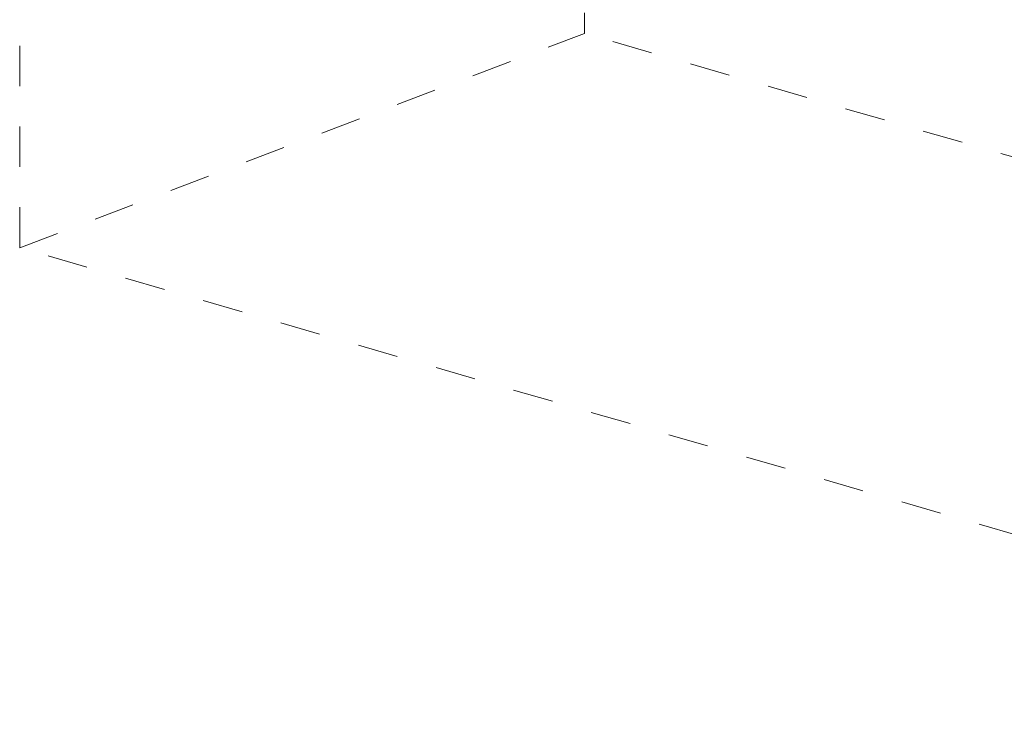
# Model space of a CAD drawing. Header units: millimetres. Extents: x 42289 to 77075, y 302 to 14468.
# Tile 26 of 41: x 67855 to 71512, y 302 to 2883. Entities that reach past the tile are written whole.
import ezdxf

# ---------------------------------------------------------------- set-up
doc = ezdxf.new("R2010")
doc.units = ezdxf.units.MM
doc.linetypes.add('ADSK_Скрыто', pattern=[300, 150, -150])
doc.layers.add('G-____-____-SYMB', color=111, linetype='ADSK_Скрыто', lineweight=20)

msp = doc.modelspace()

# ---------------------------------------------------------------- linework, layer by layer
at = {"layer": 'G-____-____-SYMB'}
for p, q in [((69952.5, 12807.9), (69952.5, 2831.9)), ((67854.6, 2035.7), (67854.6, 12011.7)), ((67854.6, 2035.7), (69952.5, 2831.9)), ((75967.1, 1097.9), (69952.5, 2831.9)), ((73869.2, 301.8), (67854.6, 2035.7))]:
    msp.add_line(p, q, dxfattribs=at)

doc.saveas('drawing.dxf')
